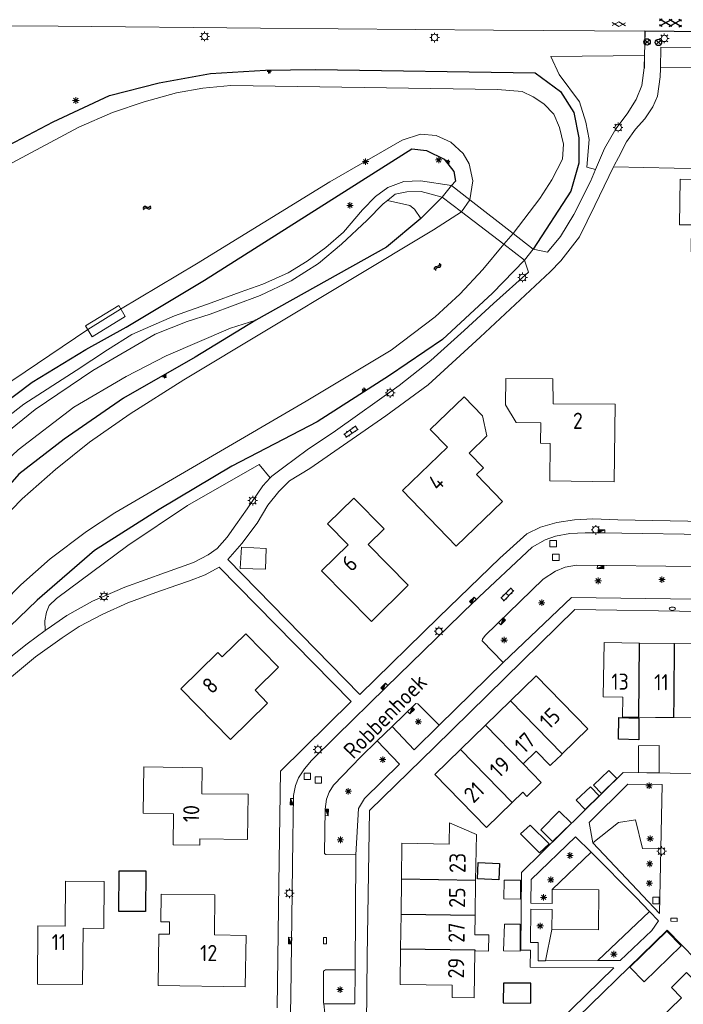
# Model space of a CAD drawing. Extents: x 168769 to 512904, y 516715 to 1559940.
# Tile 185 of 186: x 170464 to 170567, y 520151 to 520303. Entities that reach past the tile are written whole.
import ezdxf

# ---------------------------------------------------------------- set-up
doc = ezdxf.new("R2010")
doc.units = 0
doc.header["$MEASUREMENT"] = 0
doc.layers.get('0').update_dxf_attribs({"linetype": 'CONTINUOUS'})
for name, color, linetype, lineweight in [('B01_HOOFDGEBOUW', 10, 'CONTINUOUS', 0), ('B02_bijgebouw', 12, 'CONTINUOUS', 0), ('B04_KUNSTWERK', 32, 'CONTINUOUS', 0), ('B07_scheidingsmuur', 14, 'CONTINUOUS', 25), ('Q10_steiger', 7, 'CONTINUOUS', 0), ('Q21_LANTAARNPAAL', 7, 'CONTINUOUS', 18), ('Q23_kolk', 7, 'CONTINUOUS', 18), ('Q26_BOOM', 7, 'CONTINUOUS', 18), ('Q28_rioolput', 7, 'CONTINUOUS', 18), ('Q92_BRANDKRAAN', 7, 'CONTINUOUS', 0), ('Q97_TROTTOIRKOLK', 7, 'CONTINUOUS', 0), ('S01_symb_gesloten_verh', 7, 'CONTINUOUS', 0), ('S02_symb_open_verh', 7, 'CONTINUOUS', 13), ('T51_CULTUURSCHEIDING', 3, 'CONTINUOUS', 0), ('V00_kant_verharding', 252, 'CONTINUOUS', 0), ('V03_kant_tegel_verh', 254, 'CONTINUOUS', 13), ('V06_kant_onverhard', 254, 'CONTINUOUS', 13), ('W00_KANT_WATER', 140, 'CONTINUOUS', 0)]:
    doc.layers.add(name, color=color, linetype=linetype, lineweight=lineweight)
for name, color, linetype in [('B14_dakrand_bijgebouw', 30, 'CONTINUOUS'), ('Q22_Paal_steen', 32, 'CONTINUOUS'), ('S01_Asfalt', 7, 'CONTINUOUS'), ('S04_Talud', 7, 'CONTINUOUS'), ('S05_Water', 132, 'CONTINUOUS'), ('T20_TALUD', 34, 'CONTINUOUS'), ('V011_Kant_asfalt_verh', 7, 'CONTINUOUS'), ('Z02_Huisnummer', 253, 'CONTINUOUS'), ('Z06_STRAATNAAM', 7, 'CONTINUOUS')]:
    doc.layers.add(name, color=color, linetype=linetype)
doc.styles.add('ISOCP', font='isocp.shx', dxfattribs={"height": 1.8})

# ---------------------------------------------------------------- blocks, each defined once
blk = doc.blocks.new('Q21')
at = {"color": 0}
for points in [[(-1.5, 0), (-1, 0)], [(-1.06, 1.06), (-0.71, 0.71)], [(0, 1.5), (0, 1)], [(1.06, 1.06), (0.71, 0.71)], [(1.5, 0), (1, 0)], [(-1.06, -1.06), (-0.71, -0.71)], [(0, -1.5), (0, -1)], [(1.06, -1.06), (0.71, -0.71)]]:
    blk.add_lwpolyline(points, dxfattribs=at)
blk.add_circle((0, 0), 1, dxfattribs=at)
blk = doc.blocks.new('Q26')
at = {"color": 0}
for p, q in [((-1, 0), (1, 0)), ((-0.7, 0.7), (0.7, -0.7)), ((0.7, 0.7), (-0.7, -0.7)), ((0, 1), (0, -1))]:
    blk.add_line(p, q, dxfattribs=at)
blk = doc.blocks.new('Q28')
at = {"color": 0}
blk.add_lwpolyline([(1, 1), (1, -1), (-1, -1), (-1, 1)], close=True, dxfattribs=at)
blk = doc.blocks.new('Q97')
blk.add_hatch(color=256).paths.add_polyline_path([(-1, 1), (-1, 0), (1, 1)])
blk.add_line((1, 1), (-1, 0))
at = {"color": 0}
for points in [[(-1, 0), (-1, 1), (1, 1), (1, 0), (-1, 0)], [(0, 0.8), (0, 1)]]:
    blk.add_lwpolyline(points, dxfattribs=at)
blk = doc.blocks.new('Q23')
at = {"color": 0}
blk.add_lwpolyline([(0.99, -0.5), (-0.99, -0.5), (-0.99, 0.5), (0.99, 0.5), (0.99, -0.5)], dxfattribs=at)
blk = doc.blocks.new('Q92')
at = {"color": 0}
blk.add_ellipse((0, 0), major_axis=(-0.991, 0), ratio=0.499983, start_param=1.570796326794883, end_param=7.853981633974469, dxfattribs=at)
blk = doc.blocks.new('S04')
at = {"color": 0}
for p, q in [((0, 0.5), (0.5, 0.5)), ((0, 0.25), (1, 0.25)), ((0, 0), (0.5, 0)), ((0, -0.25), (1, -0.25)), ((0, -0.5), (0.5, -0.5))]:
    blk.add_line(p, q, dxfattribs=at)
blk = doc.blocks.new('S022')
at = {"color": 0}
for p, q in [((0.01, 1.15), (0.31, 1.15)), ((0.31, -2.3), (0.31, 2.3)), ((0.31, 2.1), (1.51, 2.1)), ((0.31, 0), (1.51, 0)), ((1.51, -2.3), (1.51, 2.3)), ((1.51, 1.05), (1.81, 1.05)), ((0.01, -1.15), (0.31, -1.15)), ((0.31, -2.1), (1.51, -2.1)), ((1.51, -1.05), (1.81, -1.05))]:
    blk.add_line(p, q, dxfattribs=at)
blk = doc.blocks.new('S05')
at = {"color": 0}
for p, q in [((0.08, 0.3), (0.38, 0.59)), ((0.11, -0.19), (0.41, 0.09)), ((0.38, 0.59), (0.68, 0.71)), ((0.41, 0.09), (0.71, 0.21)), ((0.68, 0.71), (1.01, 0.62)), ((0.71, 0.21), (1.02, 0.12)), ((1.01, 0.62), (1.33, 0.37)), ((1.02, 0.12), (1.36, -0.12)), ((1.33, 0.37), (1.66, 0.13)), ((1.66, 0.13), (1.97, 0.04)), ((1.97, 0.04), (2.28, 0.16)), ((2.28, 0.16), (2.58, 0.44)), ((1.36, -0.12), (1.68, -0.37)), ((1.68, -0.37), (2, -0.46)), ((2, -0.46), (2.31, -0.33)), ((2.31, -0.33), (2.61, -0.05))]:
    blk.add_line(p, q, dxfattribs=at)
blk = doc.blocks.new('S012')
at = {"color": 0}
for p, q in [((1.18, 2.05), (0, 0)), ((1.18, -2.05), (0, 0)), ((1.4, 0), (0.21, -2.05)), ((1.4, 0), (0.22, 2.05))]:
    blk.add_line(p, q, dxfattribs=at)
blk = doc.blocks.new('Q22')
for points in [[(-0.719, -0.672), (0.702, 0.706)], [(-0.712, 0.671), (0.715, -0.672)]]:
    blk.add_lwpolyline(points)
blk.add_circle((0, 0), 1)
blk = doc.blocks.new('ASFALT4')
for points in [[(0.402, 1.1), (-3.41, -1.1)], [(0.4, -1.1), (-3.408, 1.1)], [(-2.596, 1.1), (-3.4, 0.636)], [(-0.41, -1.1), (3.402, 1.1)], [(3.396, -1.1), (-0.408, 1.1)], [(3.4, 0.63), (2.588, 1.1)], [(-2.6, -1.1), (-3.4, -0.638)], [(2.59, -1.1), (3.4, -0.632)]]:
    blk.add_lwpolyline(points)

msp = doc.modelspace()

# ---------------------------------------------------------------- linework, layer by layer
at = {"layer": 'B01_HOOFDGEBOUW'}
msp.add_lwpolyline([(170570.9, 520255.11), (170568.29, 520255.13), (170568.34, 520262.03), (170569.27, 520262.02), (170569.35, 520267.31), (170568.13, 520267.33), (170568.18, 520271.51), (170566.35, 520271.53), (170566.44, 520278.58), (170574.13, 520278.54), (170574.05, 520271.79), (170578.17, 520271.74), (170578.08, 520262.23), (170578.58, 520262.23), (170578.51, 520255.05), (170575.6, 520255.07, -0.99149), (170570.9, 520255.11)], format="xyb", dxfattribs=at)
for points in [[(170556.21, 520231.72), (170546.23, 520231.84), (170546.3, 520237.63), (170544.81, 520237.67), (170544.84, 520240.85), (170541.03, 520240.92), (170539.39, 520243.61), (170539.43, 520247.7), (170546.73, 520247.64), (170546.74, 520243.8), (170556.38, 520243.74), (170556.21, 520231.72)], [(170533.76, 520236.17), (170535.97, 520233.88), (170534.91, 520232.82), (170538.92, 520228.66), (170531.76, 520221.72), (170523.4, 520230.35), (170530.38, 520237.06), (170527.72, 520239.83), (170532.97, 520244.88), (170535.81, 520241.93), (170536.48, 520238.82), (170533.76, 520236.17)], [(170520.56, 520224.45), (170518.08, 520221.99), (170524.29, 520215.7), (170518.6, 520210.08), (170510.88, 520217.9), (170515, 520221.97), (170511.82, 520225.19), (170515.87, 520229.19), (170520.56, 520224.45)], [(170495.5, 520204.59), (170499.14, 520208.16), (170504.19, 520203.02), (170500.59, 520199.44), (170502.52, 520197.43), (170496.8, 520191.82), (170489.09, 520199.67), (170494.82, 520205.29)], [(170560.16, 520206.74), (170554.65, 520206.81), (170554.52, 520198.43), (170557.53, 520198.38), (170557.48, 520195.28), (170560.04, 520195.26)], [(170565.56, 520206.67), (170560.16, 520206.74)], [(170570.96, 520206.6), (170565.56, 520206.67)], [(170494.82, 520205.29), (170495.5, 520204.59)], [(170540.15, 520197.81), (170544.12, 520201.68)], [(170544.12, 520201.68), (170552.14, 520193.44), (170548.16, 520189.57)], [(170536.28, 520194.04), (170540.15, 520197.81)], [(170532.41, 520190.27), (170536.28, 520194.04)], [(170560.04, 520195.26), (170562.6, 520195.23)], [(170562.6, 520195.23), (170565.48, 520195.2)], [(170565.48, 520195.2), (170568.3, 520195.16)], [(170528.43, 520186.4), (170532.41, 520190.27)], [(170546.51, 520187.96), (170546.31, 520187.77), (170544.15, 520189.99), (170542.12, 520188.02)], [(170548.04, 520189.45), (170546.51, 520187.96)], [(170548.16, 520189.57), (170548.04, 520189.45)], [(170542.12, 520188.02), (170544.9, 520185.15), (170542.68, 520182.99), (170542.05, 520183.64), (170540.41, 520182.05)], [(170499.41, 520176.3), (170492.05, 520176.4), (170492.01, 520175.42), (170487.88, 520175.48), (170487.95, 520180.31), (170483.25, 520180.37), (170483.34, 520187.57), (170492.39, 520187.42), (170492.31, 520183.41), (170499.51, 520183.31), (170499.41, 520176.3)], [(170528.43, 520186.4), (170536.45, 520178.16), (170540.41, 520182.05)], [(170534.74, 520169.95), (170534.88, 520177.07), (170530.71, 520178.91), (170530.65, 520175.58), (170523.34, 520175.73)], [(170523.27, 520170.17), (170523.34, 520175.73)], [(170477.17, 520162.52), (170473.97, 520162.56), (170473.87, 520153.86), (170466.87, 520153.91), (170466.95, 520162.92), (170471.16, 520162.88), (170471.22, 520169.85), (170477.22, 520169.81), (170477.17, 520162.52)], [(170523.19, 520164.77), (170523.27, 520170.17)], [(170534.68, 520164.61), (170534.74, 520169.95)], [(170485.57, 520153.68), (170485.68, 520161.66), (170487.3, 520161.64), (170487.32, 520163.54), (170485.97, 520163.56), (170486.03, 520167.86), (170494.37, 520167.75), (170494.28, 520161.54), (170499.19, 520161.47), (170499.07, 520153.48), (170485.57, 520153.68)], [(170523.12, 520159.37), (170523.19, 520164.77)], [(170534.68, 520164.61), (170534.63, 520161.57)], [(170534.63, 520161.57), (170536.78, 520161.54), (170536.74, 520159.04), (170534.61, 520159.06)], [(170531.12, 520153.75), (170523.04, 520153.84), (170523.12, 520159.37)], [(170534.61, 520159.06), (170534.52, 520151.81), (170531.1, 520151.85), (170531.12, 520153.75)], [(170566.63, 520151.78), (170565.08, 520153.38), (170567.43, 520155.74), (170569.03, 520154.12)], [(170566.63, 520151.78), (170562.86, 520148.11)]]:
    msp.add_lwpolyline(points, dxfattribs=at)
at = {"layer": 'B02_bijgebouw'}
for points in [[(170502.29, 520221.36), (170502.18, 520218.16), (170498.27, 520218.31), (170498.48, 520221.58), (170502.29, 520221.36)], [(170559.97, 520186.7), (170563.2, 520186.66), (170563.19, 520190.85), (170559.97, 520190.83), (170559.97, 520186.7)], [(170554.26, 520183.45), (170556.61, 520185.76), (170555.4, 520186.98), (170553.01, 520184.71), (170554.26, 520183.45)], [(170551.7, 520180.94), (170553.88, 520183.08), (170552.53, 520184.48), (170550.32, 520182.41), (170551.7, 520180.94)], [(170544.83, 520177.81), (170546.66, 520175.99), (170549.58, 520178.86), (170547.71, 520180.71), (170544.83, 520177.81)], [(170544.62, 520174.23), (170541.69, 520177.2), (170543.21, 520178.55), (170546.15, 520175.64), (170544.62, 520174.23)], [(170541.68, 520167.05), (170539.12, 520167.11), (170539.15, 520170.03), (170541.71, 520170.01)], [(170541.71, 520170.01), (170541.68, 520167.05)], [(170541.66, 520159.03), (170539.09, 520159.09), (170539.2, 520163.18), (170541.63, 520163.19)], [(170541.63, 520163.19), (170541.66, 520159.03)]]:
    msp.add_lwpolyline(points, dxfattribs=at)
msp.add_lwpolyline([(170564.36, 520162.14), (170566.6, 520159.86), (170560.88, 520154.27), (170558.64, 520156.55), (170564.36, 520162.14)], close=True, dxfattribs=at)
at = {"layer": 'B04_KUNSTWERK'}
for points in [[(170530.99, 520277.61), (170529.56, 520275.79)], [(170533.87, 520275.36), (170530.99, 520277.61)], [(170529.56, 520275.79), (170532.54, 520273.52)], [(170533.87, 520275.36), (170540.55, 520270.15)], [(170532.54, 520273.52), (170539.1, 520268.51)], [(170543.64, 520267.73), (170540.55, 520270.15)], [(170539.1, 520268.51), (170542.32, 520266.06)], [(170542.32, 520266.06), (170543.64, 520267.73)]]:
    msp.add_lwpolyline(points, dxfattribs=at)
at = {"layer": 'B07_scheidingsmuur'}
for points in [[(170560.04, 520195.26), (170560.16, 520206.74)], [(170565.5, 520198.3), (170565.56, 520206.67)], [(170548.16, 520189.57), (170540.15, 520197.81)], [(170565.48, 520195.2), (170565.5, 520198.3)], [(170542.12, 520188.02), (170536.28, 520194.04)], [(170540.41, 520182.05), (170532.41, 520190.27)], [(170534.74, 520169.95), (170523.27, 520170.17)], [(170523.19, 520164.77), (170534.68, 520164.61)], [(170523.12, 520159.37), (170534.61, 520159.25), (170534.61, 520159.06)]]:
    msp.add_lwpolyline(points, dxfattribs=at)
at = {"layer": 'B14_dakrand_bijgebouw'}
for points in [[(170560.01, 520191.77), (170556.86, 520191.83), (170556.96, 520195.23), (170560.04, 520195.12), (170560.01, 520191.77)], [(170535.14, 520172.74), (170538.45, 520172.61), (170538.35, 520170.07), (170535.04, 520170.2), (170535.14, 520172.74)], [(170479.49, 520165.18), (170479.52, 520171.46), (170483.66, 520171.44), (170483.63, 520165.16), (170479.49, 520165.18)], [(170543.32, 520154.05), (170539.05, 520154.09), (170539.02, 520151), (170543.29, 520150.96), (170543.32, 520154.05)]]:
    msp.add_lwpolyline(points, dxfattribs=at)
at = {"layer": 'Q10_steiger'}
msp.add_lwpolyline([(170475.35, 520254.18), (170474.32, 520255.84), (170479.46, 520258.99), (170480.44, 520257.31), (170475.35, 520254.18)], dxfattribs=at)
at = {"layer": 'T20_TALUD'}
for points in [[(170426.5, 520241.51), (170431.85, 520246.37), (170436.76, 520253.65), (170441.59, 520262.11), (170446.37, 520269.89), (170450.25, 520275.09), (170455.71, 520279.24), (170461.48, 520283.33), (170469.32, 520287.44), (170478.05, 520291.56), (170485.73, 520293.48), (170493.66, 520294.94), (170502.18, 520295.47), (170509.95, 520295.57), (170543.96, 520295.04), (170547.92, 520292.18), (170549.96, 520288.9), (170550.74, 520284.96), (170550.74, 520281.07), (170549.52, 520276.7), (170543.64, 520267.73)], [(170400.83, 520201.52), (170406.38, 520206.87), (170414.97, 520211.02), (170426.91, 520218.1), (170439.5, 520226.46), (170457.97, 520241.08), (170466.03, 520247.13), (170474.35, 520252.18), (170480.6, 520255.65), (170492.77, 520262.93), (170524.86, 520283.28), (170527.16, 520283.02), (170529.87, 520281.68), (170531.36, 520279.76), (170531.63, 520278.28), (170530.99, 520277.61)], [(170529.56, 520275.79), (170526.25, 520272.5), (170520.96, 520268.07), (170500.71, 520256.74), (170491.28, 520251.03), (170480.19, 520244.66), (170471.01, 520238.29), (170463.99, 520232.87), (170450.95, 520218.07), (170439.27, 520205.15), (170431.2, 520196.84), (170421.55, 520185.89), (170413.64, 520178.64), (170405.37, 520170.15), (170399.98, 520164.37), (170398.51, 520163.16), (170396.03, 520163)], [(170542.32, 520266.06), (170537.37, 520260.94), (170529.62, 520253.73), (170521.41, 520248.19), (170510.18, 520241.02), (170496.97, 520234.14), (170485.73, 520227.42), (170475.73, 520221.05), (170466.85, 520213.4), (170459.76, 520206.63), (170454.37, 520201.02), (170450.72, 520195.66), (170446.63, 520188.61), (170440.6, 520181.05), (170434.6, 520173.09), (170421.51, 520157.76), (170415.11, 520151.14), (170410.25, 520145.62)]]:
    msp.add_lwpolyline(points, dxfattribs=at)
at = {"layer": 'T51_CULTUURSCHEIDING'}
for points in [[(170560.92, 520297.71), (170546.42, 520297.58), (170547.69, 520294.78), (170550.83, 520290.56), (170551.84, 520287.39), (170552.32, 520284.73), (170551.99, 520280.46), (170553.33, 520280.06)], [(170563.39, 520295.94), (170585.44, 520295.84)], [(170556.1, 520280.48), (170584.3, 520279.85)], [(170521.11, 520275.27), (170524.57, 520274.5), (170525.3, 520273.93), (170526.25, 520272.5)], [(170441.57, 520212.5), (170445.56, 520215.85), (170449.52, 520221.33), (170456.69, 520229.94), (170463.88, 520236.68), (170472.49, 520243.27), (170480.59, 520248), (170486.79, 520251.22), (170496.75, 520255.51), (170500.71, 520256.74)], [(170468.08, 520208.68), (170468, 520210.17), (170468.27, 520211.54), (170468.7, 520212.55), (170469.84, 520213.66), (170480.85, 520221.85), (170490.11, 520228.05), (170501.22, 520234.37), (170502.92, 520232.31)], [(170552.92, 520175.78), (170556.9, 520178.96), (170559.5, 520179.37), (170560.61, 520174.91)], [(170546.63, 520168.59), (170552.63, 520174.35)], [(170560.61, 520174.91), (170563.45, 520174.86)], [(170553.7, 520157.56), (170561.68, 520165.18)], [(170545.6, 520157.55), (170546.58, 520162.39)]]:
    msp.add_lwpolyline(points, dxfattribs=at)
at = {"layer": 'V00_kant_verharding'}
for p, q in [((170470.09, 520302.26), (170456.67, 520302.34)), ((170501.41, 520301.98), (170470.09, 520302.26)), ((170537.51, 520301.63), (170501.41, 520301.98)), ((170560.98, 520301.48), (170537.51, 520301.63)), ((170563.34, 520294.43), (170562.91, 520291.44)), ((170562.91, 520291.44), (170562.21, 520289.78)), ((170562.21, 520289.78), (170560.96, 520287.9)), ((170560.96, 520287.9), (170559.54, 520286.34)), ((170559.54, 520286.34), (170558.12, 520284.37)), ((170558.12, 520284.37), (170556.9, 520281.95)), ((170556.9, 520281.95), (170556.21, 520280.7)), ((170556.1, 520280.48), (170553.24, 520274.51)), ((170556.21, 520280.7), (170556.1, 520280.48)), ((170553.24, 520274.51), (170550.86, 520269.65)), ((170550.86, 520269.65), (170547.96, 520265.94)), ((170547.96, 520265.94), (170546.3, 520264.22)), ((170546.3, 520264.22), (170535.46, 520254.1)), ((170535.46, 520254.1), (170527.42, 520246.75)), ((170527.42, 520246.75), (170520.83, 520241.93)), ((170520.83, 520241.93), (170509.09, 520233.79)), ((170509.09, 520233.79), (170505.92, 520231.88)), ((170505.92, 520231.88), (170504.26, 520230.19)), ((170504.26, 520230.19), (170502.57, 520228.07)), ((170502.57, 520228.07), (170500.89, 520225.32)), ((170500.89, 520225.32), (170498.51, 520222.16)), ((170542.68, 520223.63), (170544.82, 520224.68)), ((170544.82, 520224.68), (170547.31, 520225.4)), ((170547.31, 520225.4), (170550.08, 520225.83)), ((170550.08, 520225.83), (170552.93, 520225.97)), ((170552.93, 520225.97), (170556.8, 520225.81)), ((170556.8, 520225.81), (170576.53, 520225.46)), ((170538.48, 520219.9), (170542.68, 520223.63)), ((170498.51, 520222.16), (170496.36, 520219.69)), ((170496.36, 520219.69), (170516.83, 520198.79)), ((170529.04, 520210.74), (170538.48, 520219.9)), ((170516.83, 520198.79), (170529.04, 520210.74))]:
    msp.add_line(p, q, dxfattribs=at)
for points in [[(170543.64, 520267.73), (170545.87, 520267.28), (170547.91, 520269.69), (170549.95, 520273.11), (170552.55, 520278.22), (170553.33, 520280.06), (170554.74, 520283.35), (170556.45, 520286.4), (170558.21, 520288.71), (170559.64, 520290.9), (170560.48, 520293.09), (170560.88, 520295.83), (170560.92, 520297.71), (170560.99, 520301.43)], [(170563.38, 520295.73), (170563.34, 520294.43)], [(170461.97, 520203.96), (170465.25, 520206.6), (170468.08, 520208.68), (170468.37, 520208.89), (170471.43, 520211), (170475.41, 520213.23), (170480.41, 520215.39), (170486.7, 520217.67), (170491.03, 520219.22), (170493.3, 520220.42), (170494.7, 520221.39), (170496.24, 520223.14), (170497.59, 520225.06), (170499.37, 520227.54), (170501.81, 520231.09), (170502.92, 520232.31), (170503.16, 520232.58), (170505.04, 520233.99), (170508.63, 520236.64), (170513.02, 520239.63), (170522.89, 520246.6), (170527.8, 520250.52), (170532.96, 520255.14), (170537.51, 520259.31), (170542.92, 520264.19), (170542.32, 520266.06)], [(170506.06, 520149.59), (170506.13, 520151.99), (170506.45, 520176.3), (170506.56, 520183.13), (170506.86, 520184.69), (170507.31, 520185.86), (170508.22, 520187.24), (170509.3, 520188.56), (170513.17, 520192.3), (170520.83, 520199.85), (170534.49, 520213.12), (170543.49, 520221.61), (170545.51, 520222.73), (170547.12, 520223.3), (170549.35, 520223.69), (170551.7, 520223.83), (170554.21, 520223.81), (170573.44, 520223.51), (170587.03, 520223.29)], [(170504.02, 520150.22), (170504.27, 520169.5), (170504.54, 520186.9), (170515.47, 520197.67), (170495.03, 520218.49), (170492.83, 520217.32), (170490.43, 520216.39), (170488.48, 520215.72), (170485.22, 520214.57), (170480.88, 520212.99), (170477.02, 520211.23), (170473.32, 520209.3), (170470.7, 520207.54), (170466.56, 520204.61), (170462.86, 520201.52)], [(170568.8, 520218.59), (170550.39, 520218.8), (170548.63, 520218.51), (170547.11, 520217.89), (170545.21, 520216.64), (170536.24, 520207.92), (170535.79, 520207.35), (170535.75, 520207.07), (170539.04, 520203.71)], [(170539.04, 520203.71), (170549.61, 520213.8), (170568.75, 520213.52), (170568.8, 520218.59)], [(170543.08, 520143.69), (170532.14, 520133.01), (170517.83, 520147.66), (170517.96, 520158.15), (170518.3, 520180.82), (170528.42, 520190.68), (170550.13, 520211.91), (170569.59, 520211.6), (170596.04, 520211.3)], [(170539.04, 520203.71), (170529.12, 520194.03)], [(170516.96, 520189.1), (170519.51, 520191.58), (170521.81, 520193.81), (170525.5, 520197.37)], [(170529.12, 520194.03), (170525.81, 520197.35), (170525.5, 520197.37)], [(170525.22, 520190.21), (170529.12, 520194.03)], [(170521.81, 520193.81), (170525.22, 520190.21)], [(170519.51, 520191.58), (170522.94, 520187.97)], [(170516.96, 520189.1), (170512.71, 520184.75), (170512.07, 520183.63), (170511.64, 520182.55), (170511.44, 520181.01), (170511.34, 520174.16), (170511.55, 520173.99), (170516.18, 520173.96)], [(170517.51, 520182.64), (170522.94, 520187.97)], [(170541.84, 520171.19), (170557.62, 520186.69)], [(170557.62, 520186.69), (170579.52, 520186.4)], [(170558.35, 520184.88), (170552.35, 520178.96)], [(170563.64, 520184.81), (170558.35, 520184.88)], [(170563.45, 520174.86), (170563.64, 520184.81)], [(170516.18, 520173.96), (170516.58, 520181.1), (170517.51, 520182.64)], [(170552.35, 520178.96), (170552.92, 520175.78)], [(170543.35, 520170.11), (170550.24, 520176.74)], [(170550.24, 520176.74), (170552.63, 520174.35), (170559.64, 520167.35)], [(170552.92, 520175.78), (170563.26, 520164.87)], [(170563.26, 520164.87), (170563.45, 520174.86)], [(170516.07, 520156.12), (170516.18, 520173.96)], [(170541.73, 520159.19), (170541.84, 520171.19)], [(170543.35, 520170.11), (170543.31, 520166.43)], [(170546.61, 520166.39), (170546.63, 520168.59), (170553.83, 520168.53), (170553.77, 520162.33), (170546.58, 520162.39), (170546.6, 520165.49)], [(170559.64, 520167.35), (170561.68, 520165.18), (170563.08, 520163.7), (170562.07, 520162.2)], [(170543.25, 520160.37), (170543.3, 520165.53)], [(170543.3, 520165.53), (170546.6, 520165.49)], [(170546.61, 520166.39), (170543.31, 520166.43)], [(170533.32, 520131.85), (170544.71, 520120.16), (170557.5, 520120.04), (170568.78, 520131.01), (170582.2, 520144.1), (170564.44, 520162.28), (170546.62, 520144.95)], [(170562.07, 520162.2), (170557.16, 520157.56), (170553.7, 520157.56), (170545.6, 520157.55), (170544.43, 520157.55)], [(170541.73, 520159.19), (170543.24, 520159.17)], [(170543.24, 520159.17), (170543.22, 520156.54)], [(170543.25, 520160.37), (170544.45, 520160.36), (170544.43, 520157.55)], [(170516.07, 520156.12), (170511.49, 520156.12), (170511.19, 520155.91), (170511.19, 520151.03), (170511.21, 520150.86)], [(170511.21, 520150.86), (170516.04, 520150.87), (170516.07, 520156.12)], [(170543.08, 520143.69), (170556.14, 520156.42)], [(170556.14, 520156.42), (170543.22, 520156.54)], [(170511.54, 520147.95), (170511.21, 520150.86)]]:
    msp.add_lwpolyline(points, dxfattribs=at)
at = {"layer": 'V011_Kant_asfalt_verh'}
msp.add_lwpolyline([(170588.05, 520278.8), (170588.08, 520284.25), (170588.19, 520301.17), (170560.98, 520301.48)], dxfattribs=at)
at = {"layer": 'V03_kant_tegel_verh'}
for points in [[(170560.91, 520295.79), (170560.98, 520301.48), (170560.98, 520301.48)], [(170585.17, 520256.75), (170585.39, 520257.3), (170584.97, 520266.5), (170584.72, 520272.35), (170584.29, 520272.36), (170584.35, 520279.6), (170585.33, 520279.61), (170585.46, 520298.81), (170563.42, 520299), (170563.38, 520295.73)]]:
    msp.add_lwpolyline(points, dxfattribs=at)
at = {"layer": 'V06_kant_onverhard'}
for points in [[(170530.99, 520277.61), (170526.19, 520278.32), (170523.61, 520278.2), (170521.14, 520277.3), (170519.25, 520275.87), (170517.21, 520273.84), (170514.27, 520270.35), (170511.57, 520268.02), (170508.63, 520265.87), (170505.7, 520264.08), (170501.81, 520262.31), (170498.29, 520261.07), (170493.8, 520259.44), (170488.09, 520257.41), (170484.45, 520255.82), (170481.48, 520254.54), (170477.72, 520252.14), (170472.86, 520248.96), (170464.74, 520243.74), (170459.53, 520239.72)], [(170459.63, 520237.4), (170466.51, 520242.89), (170475.44, 520248.94), (170485.13, 520254.57), (170490.04, 520256.52), (170493.62, 520257.67), (170501.37, 520260.58), (170506.18, 520262.86), (170510.39, 520265.53), (170513.95, 520268.5), (170517.93, 520272.23), (170520.45, 520274.74), (170521.11, 520275.27), (170522.31, 520276.24), (170524.11, 520276.62), (170526.29, 520276.66), (170529.56, 520275.79)]]:
    msp.add_lwpolyline(points, dxfattribs=at)
at = {"layer": 'W00_KANT_WATER'}
for points in [[(170540.55, 520270.15), (170544.68, 520275.58), (170546.58, 520278.5), (170548.19, 520281.7), (170548.36, 520283.99), (170547.74, 520286.6), (170546.85, 520288.64), (170545.3, 520290.25), (170543.68, 520291.35), (170541.97, 520292.16), (170538.13, 520292.48), (170496.81, 520293.11), (170492.48, 520292.65), (170488.39, 520291.94), (170483.38, 520290.54), (170478.49, 520288.9), (170473.29, 520286.65), (170462.97, 520281.09)], [(170479.75, 520258.46), (170491.51, 520265.48), (170512.16, 520278.15), (170523.38, 520284.63), (170526.2, 520285.55), (170528.62, 520285.33), (170530.91, 520284.32), (170532.81, 520282.53), (170533.76, 520280.96), (170534.34, 520278.33), (170533.87, 520275.36)], [(170533.87, 520275.36), (170532.54, 520273.52)], [(170532.54, 520273.52), (170528.23, 520270.71), (170489.55, 520247.48), (170481.21, 520242.22), (170474.93, 520237.87), (170469.67, 520233.6), (170464.48, 520229.06), (170457.66, 520222.13), (170449.8, 520213.61), (170434.52, 520196.18)], [(170539.1, 520268.51), (170540.55, 520270.15)], [(170408.29, 520146.78), (170425.74, 520167.47), (170439.91, 520184.98), (170450.29, 520200.19), (170454.25, 520205.16), (170459.09, 520210.51), (170464.32, 520215.73), (170468.84, 520219.78), (170474.47, 520224.03), (170478.88, 520226.91), (170508.48, 520244.22), (170521.65, 520252.11), (170528.47, 520257.27), (170532.29, 520260.79), (170535.89, 520264.6), (170539.1, 520268.51)], [(170474.65, 520255.31), (170479.75, 520258.46)], [(170394.15, 520206.05), (170420.35, 520218.01), (170429.38, 520223.19), (170448.11, 520236.59), (170460.92, 520246.04), (170474.65, 520255.31)]]:
    msp.add_lwpolyline(points, dxfattribs=at)

# ---------------------------------------------------------------- block references
at = {"layer": 'Q21_LANTAARNPAAL', "xscale": 0.5, "yscale": 0.5}
for p in [(170492.77, 520300.68), (170528.39, 520300.51), (170556.83, 520286.59), (170542.02, 520263.36), (170521.51, 520245.49), (170500.21, 520228.79), (170553.38, 520224.27), (170477.18, 520213.96), (170529.07, 520208.56), (170510.33, 520190.23), (170563.55, 520174.52), (170505.9, 520167.99)]:
    msp.add_blockref('Q21', p, dxfattribs=at)
at = {"layer": 'Q21_LANTAARNPAAL', "xscale": 0.5, "yscale": 0.5, "zscale": 0.5}
msp.add_blockref('Q21', (170563.98, 520300.38), dxfattribs=at)
at = {"layer": 'Q22_Paal_steen', "xscale": 0.5, "yscale": 0.5, "zscale": 0.5}
for p in [(170561.31, 520299.83), (170563.07, 520299.76)]:
    msp.add_blockref('Q22', p, dxfattribs=at)
at = {"layer": 'Q23_kolk', "xscale": 0.5, "yscale": 0.5}
for p, rotation in [((170565.48, 520163.89), 358.8370123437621), ((170511.41, 520160.66), 89.95692047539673)]:
    msp.add_blockref('Q23', p, dxfattribs=dict(at, rotation=rotation))
at = {"layer": 'Q26_BOOM', "xscale": 0.5, "yscale": 0.5}
for p in [(170472.82, 520290.77), (170517.71, 520281.3), (170529.03, 520281.55), (170515.28, 520274.52), (170553.74, 520216.38), (170563.62, 520216.56), (170544.99, 520212.99), (170539.17, 520207.21), (170525.87, 520194.56), (170520.36, 520188.68), (170561.62, 520184.64), (170515.02, 520183.78), (170513.8, 520176.26), (170561.79, 520176.44), (170549.37, 520173.84), (170561.72, 520172.54), (170546.39, 520170.08), (170561.66, 520169.54), (170545.28, 520167.35), (170544.74, 520162.92), (170556.16, 520158.56), (170513.74, 520153.07)]:
    msp.add_blockref('Q26', p, dxfattribs=at)
at = {"layer": 'Q28_rioolput', "xscale": 0.5, "yscale": 0.5}
for p in [(170546.77, 520222.12), (170547.17, 520220.01), (170508.69, 520186.09), (170510.38, 520185.52), (170562.7, 520166.87)]:
    msp.add_blockref('Q28', p, dxfattribs=at)
at = {"layer": 'Q92_BRANDKRAAN', "xscale": 0.5, "yscale": 0.5}
msp.add_blockref('Q92', (170565.23, 520212.05), dxfattribs=at)
at = {"layer": 'Q97_TROTTOIRKOLK'}
for p, xscale, yscale, rotation in [((170554.25, 520223.8), 0.4999999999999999, 0.4999999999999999, 359.1384742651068), ((170554.11, 520218.76), 0.4999999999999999, 0.4999999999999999, 179.3107607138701), ((170534.52, 520213.16), 0.4999999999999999, 0.4999999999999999, 43.35472253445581), ((170538.67, 520210.28), 0.5, 0.5, 224.1776290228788), ((170520.77, 520199.8), 0.4999999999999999, 0.4999999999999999, 44.26860424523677), ((170524.56, 520196.47), 0.5, 0.5, 223.8731151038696), ((170506.54, 520182.17), 0.5, 0.5, 89.09540496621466), ((170511.43, 520180.51), 0.4999999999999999, 0.4999999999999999, 269.1384742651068), ((170506.25, 520160.66), 0.4999999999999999, 0.4999999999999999, 89.31076071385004)]:
    msp.add_blockref('Q97', p, dxfattribs=dict(at, xscale=xscale, yscale=yscale, rotation=rotation))
at = {"layer": 'S01_Asfalt', "xscale": 0.5, "yscale": 0.5, "zscale": 0.5, "rotation": 358.8766972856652}
msp.add_blockref('ASFALT4', (170564.94, 520302.77), dxfattribs=at)
at = {"layer": 'S01_symb_gesloten_verh', "xscale": 0.4999999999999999, "yscale": 0.4999999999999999, "rotation": 89.15494853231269}
msp.add_blockref('S012', (170556.92, 520302.24), dxfattribs=at)
at = {"layer": 'S02_symb_open_verh'}
for p, xscale, yscale, rotation in [((170515.69, 520239.1), 0.5, 0.5, 125.0236527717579), ((170539.98, 520213.94), 0.4999999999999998, 0.4999999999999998, 134.6301276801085)]:
    msp.add_blockref('S022', p, dxfattribs=dict(at, xscale=xscale, yscale=yscale, rotation=rotation))
at = {"layer": 'S04_Talud'}
for p, xscale, yscale, rotation in [((170502.74, 520295.47), 0.5, 0.5, 273.0604760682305), ((170530.29, 520281.15), 0.4999999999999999, 0.4999999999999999, 37.54756242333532), ((170486.45, 520248.25), 0.5, 0.5, 299.8923344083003), ((170517.58, 520245.75), 0.4999999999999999, 0.4999999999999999, 122.604593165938)]:
    msp.add_blockref('S04', p, dxfattribs=dict(at, xscale=xscale, yscale=yscale, rotation=rotation))
at = {"layer": 'S05_Water', "xscale": 0.5, "yscale": 0.5}
for p, rotation in [((170484.45, 520274.37), 195.6069304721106), ((170528.47, 520264.48), 47.44497299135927)]:
    msp.add_blockref('S05', p, dxfattribs=dict(at, rotation=rotation))

# ---------------------------------------------------------------- texts
at = {"layer": 'Z02_Huisnummer', "style": 'ISOCP'}
for s, p in [('2', (170549.82, 520239.91)), ('13', (170555.77, 520199.51)), ('11', (170562.41, 520199.42)), ('11', (170469.07, 520159.17)), ('12', (170492.07, 520157.49))]:
    msp.add_text(s, height=2.5, dxfattribs=at).set_placement(p)
for s, rotation, p in [('4', 44.6476, (170528.91, 520230.17)), ('6', 44.6435, (170515.51, 520217.64)), ('8', 44.6435, (170493.89, 520198.69)), ('15', 44.2343, (170546.13, 520193.22)), ('17', 44.2343, (170542.26, 520189.45)), ('19', 44.2343, (170538.39, 520185.68)), ('21', 44.2343, (170534.41, 520181.81)), ('10', 88.5166, (170491.9, 520178.96)), ('23', 89.3124, (170533.18, 520171.11)), ('25', 89.3124, (170533.11, 520165.71)), ('27', 89.3124, (170533.03, 520160.31)), ('29', 89.3124, (170532.96, 520154.78))]:
    msp.add_text(s, height=2.5, rotation=rotation, dxfattribs=at).set_placement(p)
at = {"layer": 'Z06_STRAATNAAM', "style": 'ISOCP'}
msp.add_text('Robbenhoek', height=2.5, rotation=45.4862, dxfattribs=at).set_placement((170515.83, 520188.64))

doc.saveas('drawing.dxf')
